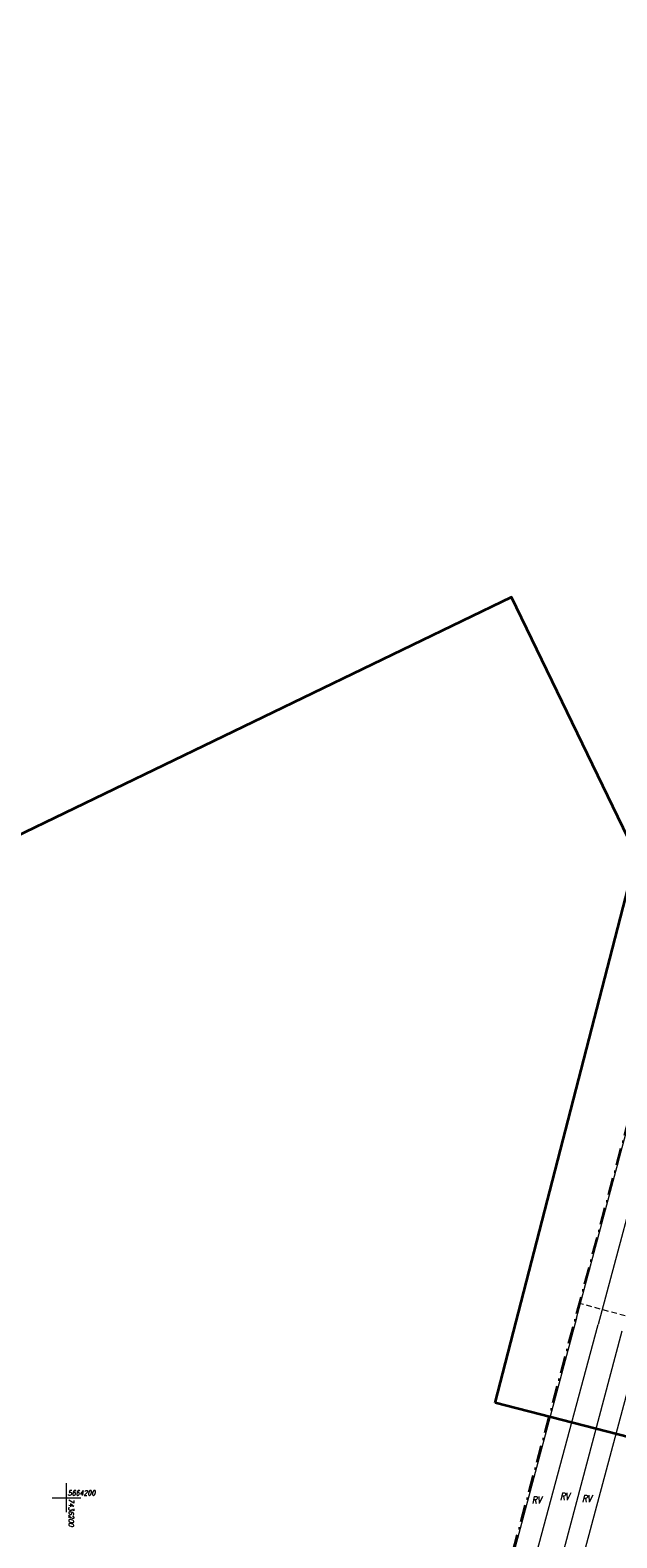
# Model space of a CAD drawing. Header units: millimetres. Extents: x 7436010 to 7436992, y 5663514 to 5666647.
# Tile 38 of 73: x 7436194 to 7436296, y 5664193 to 5664455. Entities that reach past the tile are written whole.
import ezdxf
from ezdxf.enums import TextEntityAlignment as Align

# ---------------------------------------------------------------- set-up
doc = ezdxf.new("R2010")
doc.units = ezdxf.units.MM
for name, pattern in [('GAK', [3.5, 2, -0.75, 0, -0.75]), ('GDE', [0]), ('GUZ', [1.5, 1, -0.5])]:
    doc.linetypes.add(name, pattern=pattern)
doc.layers.add('_map', color=7, linetype='Continuous')
for name, color, linetype, lineweight in [('EDZPD_L_1', 7, 'GDE', 18), ('Podzial_sekcyjny_krzyze', 7, 'Continuous', 13), ('RZED', 7, 'Continuous', 18), ('UŻYTKI LINIE', 96, 'GUZ', 18), ('UŻYTKI OZNACZENIE', 96, 'Continuous', 18), ('ZAKRES MAPY', 1, 'GAK', 35)]:
    doc.layers.add(name, color=color, linetype=linetype, lineweight=lineweight)
doc.layers.add('RAMA WYPLOT', color=3, linetype='Continuous', lineweight=35, plot=False)
doc.styles.add('K1_ACAD', font='romans.shx', dxfattribs={"width": 0.8, "oblique": 12})

# ---------------------------------------------------------------- blocks, each defined once
blk = doc.blocks.new('STUDZ')
at = {"layer": 'EDZPD_L_1'}
for p, q in [((7436454.24, 5664834.57), (7436292.29, 5664230.13)), ((7436288.53, 5664231.23), (7436321.4, 5664354.12)), ((7436288.53, 5664231.23), (7436270.29, 5664163.07)), ((7436274.71, 5664164.51), (7436292.29, 5664230.13)), ((7436296.41, 5664228.94), (7436279.78, 5664166.17)), ((7436299.92, 5664227.92), (7436283.67, 5664167.45))]:
    blk.add_line(p, q, dxfattribs=at)
at = {"layer": 'Podzial_sekcyjny_krzyze', "color": 7, "lineweight": 13}
for p, q in [((7436200, 5664197.5), (7436200, 5664202.5)), ((7436197.5, 5664200), (7436202.5, 5664200))]:
    blk.add_line(p, q, dxfattribs=at)
at = {"layer": 'RAMA WYPLOT', "flags": 128}
for points in [[(7436274.44, 5664216.5), (7436499.65, 5665089.51), (7436635.21, 5665054.54), (7436410, 5664181.53)], [(7436354.96, 5663513.71), (7436622.33, 5663643.03), (7436277.24, 5664356.53), (7436009.87, 5664227.21)]]:
    blk.add_lwpolyline(points, close=True, dxfattribs=at)
at = {"layer": 'UŻYTKI LINIE', "flags": 128}
blk.add_lwpolyline([(7436315.84, 5664226.48), (7436289.06, 5664233.77)], dxfattribs=at)
at = {"layer": 'ZAKRES MAPY', "ltscale": 1.5}
blk.add_lwpolyline([(7436374.97, 5664551.12), (7436314.26, 5664327.89), (7436265.48, 5664145.73), (7436190.34, 5664175.36), (7436128.48, 5664216.37), (7436084.76, 5664258.91), (7436020.69, 5664216.5), (7436066.47, 5664163.89), (7436111.25, 5664151.74), (7436188.88, 5664091.86), (7436214.32, 5664064.98), (7436222.62, 5664010.82)], dxfattribs=at)
at = {"layer": 'RZED', "color": 7, "lineweight": 13, "style": 'K1_ACAD', "oblique": 12, "width": 0.8}
blk.add_text('5664200', height=0.9, dxfattribs=at).set_placement((7436200.21, 5664201.27), align=Align.TOP_LEFT)
blk.add_text('7436200', height=0.9, rotation=270, dxfattribs=at).set_placement((7436201.27, 5664199.8), align=Align.TOP_LEFT)
at = {"layer": 'UŻYTKI OZNACZENIE', "style": 'K1_ACAD', "oblique": 12, "width": 0.8}
for p in [(7436280.78, 5664200.22), (7436285.67, 5664200.83), (7436289.48, 5664200.45)]:
    blk.add_text('RV', height=1.25, dxfattribs=at).set_placement(p, align=Align.TOP_LEFT)

msp = doc.modelspace()

# ---------------------------------------------------------------- block references
at = {"layer": '_map'}
msp.add_blockref('STUDZ', (0, 0), dxfattribs=at)

doc.saveas('drawing.dxf')
